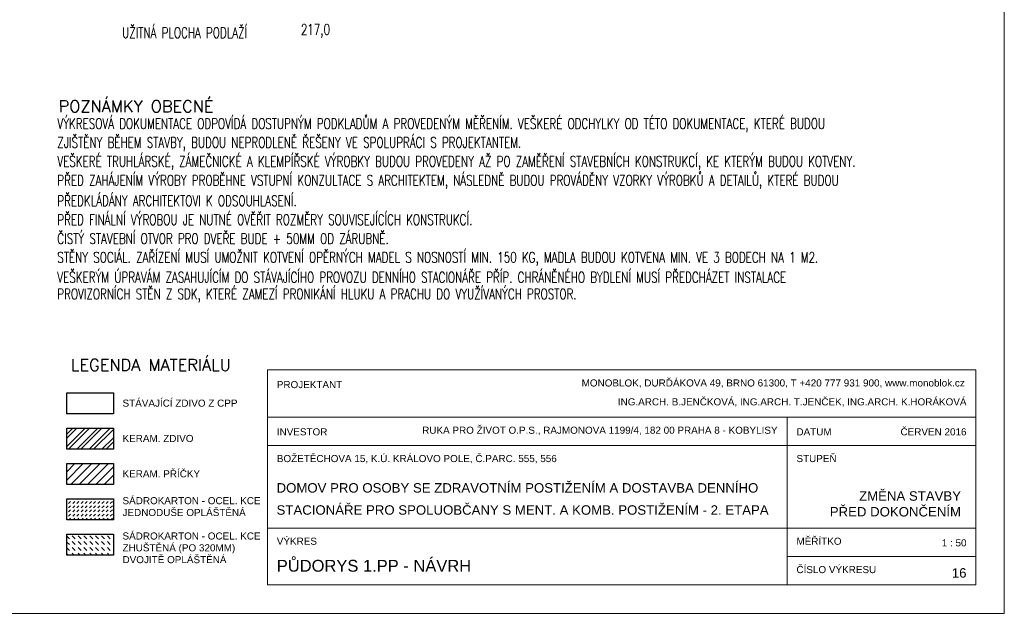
# Model space of a CAD drawing. Header units: millimetres. Extents: x -300958 to -108039, y 30118 to 292543.
# Tile 176 of 256: x -184154 to -173733, y 112682 to 118963. Entities that reach past the tile are written whole.
import ezdxf

# ---------------------------------------------------------------- set-up
doc = ezdxf.new("R2010")
doc.units = ezdxf.units.MM
doc.header["$MEASUREMENT"] = 0
for name, color, linetype, lineweight in [('legenda', 7, 'Continuous', 13), ('Materiály', 1, 'Continuous', 13), ('navrh', 1, 'Continuous', 9), ('popis', 7, 'Continuous', 9), ('RAMECEK', 7, 'Continuous', 0), ('walls', 7, 'Continuous', 13)]:
    doc.layers.add(name, color=color, linetype=linetype, lineweight=lineweight)
doc.styles.add('GENERATED_STYLE_8', font='arial.ttf')
doc.styles.add('Style-Arial', font='arial.ttf')

# ---------------------------------------------------------------- blocks, each defined once
blk = doc.blocks.new('*U49')
at = {"layer": 'RAMECEK', "linetype": 'Continuous', "lineweight": 0, "flags": 128}
blk.add_lwpolyline([(-15750, -11138), (15750, -11138), (15750, 11137), (-15750, 11137)], close=True, dxfattribs=at)

msp = doc.modelspace()

# ---------------------------------------------------------------- hatches: boundary and pattern name
at = {"layer": 'Materiály', "linetype": 'Continuous', "lineweight": 0}
h = msp.add_hatch(dxfattribs=at)
h.set_pattern_fill('ANSI32', color=256, scale=250, style=0)
h.set_pattern_definition([(45, (31500, 0), (-66.29126, 66.29126), []), (45, (31544.19, 0), (-66.29126, 66.29126), [])])
h.paths.add_polyline_path([(-183654.4, 114417.9), (-183162.2, 114417.9), (-183162.2, 114639.8), (-183654.4, 114639.8)])
at = {"layer": 'Materiály', "linetype": 'Continuous'}
h = msp.add_hatch(dxfattribs=at)
h.set_pattern_fill('ANSI31', color=256, scale=500, style=0)
h.set_pattern_definition([(45, (31500, 0), (-44.194174, 44.194174), [])])
h.paths.add_polyline_path([(-183162.3, 114266.1), (-183654.5, 114266.1), (-183654.5, 114044.2), (-183162.3, 114044.2)])
h = msp.add_hatch(dxfattribs=at)
h.set_pattern_fill('DASH', color=256, scale=250, angle=45, style=0)
h.set_pattern_definition([(45, (31500, -22275), (4e-15, 44.194174), [31.25, -31.25])])
h.paths.add_polyline_path([(-183162.4, 113670.5), (-183162.4, 113892.4), (-183654.6, 113892.4), (-183654.6, 113670.5)])
h = msp.add_hatch(dxfattribs=at)
h.set_pattern_fill('DASH', color=256, scale=350, angle=135, style=0)
h.set_pattern_definition([(135, (31500, -22275), (-61.871843, 4e-15), [43.75, -43.75])])
h.paths.add_polyline_path([(-183654.6, 113518.7), (-183654.6, 113296.8), (-183162.5, 113296.8), (-183162.5, 113518.7)])

# ---------------------------------------------------------------- linework, layer by layer
at = {"layer": 'legenda', "linetype": 'Continuous'}
for p, q in [((-181532.6, 114757.2), (-174032.6, 114757.2)), ((-176032.6, 114757.2), (-176032.6, 112982.5)), ((-181532.6, 114457.2), (-174032.6, 114457.2)), ((-181532.6, 113582.5), (-174032.6, 113582.5)), ((-176032.6, 113282.5), (-174032.6, 113282.5))]:
    msp.add_line(p, q, dxfattribs=at)
at = {"layer": 'legenda', "linetype": 'Continuous', "flags": 128}
msp.add_lwpolyline([(-174032.6, 112982.5), (-181532.6, 112982.5), (-181532.6, 115257.2), (-174032.6, 115257.2)], close=True, dxfattribs=at)
at = {"layer": 'navrh', "linetype": 'Continuous', "lineweight": 30, "flags": 128}
for points in [[(-183654.4, 114639.8), (-183162.2, 114639.8), (-183162.2, 114417.9), (-183654.4, 114417.9)], [(-183654.5, 114266.1), (-183162.3, 114266.1), (-183162.3, 114044.2), (-183654.5, 114044.2)], [(-183654.6, 113892.4), (-183162.4, 113892.4), (-183162.4, 113670.5), (-183654.6, 113670.5)], [(-183654.6, 113518.7), (-183162.5, 113518.7), (-183162.5, 113296.8), (-183654.6, 113296.8)]]:
    msp.add_lwpolyline(points, close=True, dxfattribs=at)
at = {"layer": 'walls', "linetype": 'Continuous', "lineweight": 30, "flags": 128}
msp.add_lwpolyline([(-183654.4, 115013.5), (-183162.2, 115013.5), (-183162.2, 114791.6), (-183654.4, 114791.6)], close=True, dxfattribs=at)

# ---------------------------------------------------------------- block references
at = {"layer": 'RAMECEK', "linetype": 'Continuous', "lineweight": 0}
msp.add_blockref('*U49', (-189482.6, 123820), dxfattribs=at)

# ---------------------------------------------------------------- texts
at = {"layer": 'legenda', "linetype": 'Continuous', "lineweight": 0}
for s, insert, char_height, attachment_point, rotation, line_spacing_factor, style in [('\\Fromans.shx;\\H1.000000x;\\W0.714286;UŽITNÁ PLOCHA PODLAŽÍ', (-183070.1, 118824.9), 112, 4, 359.99091, 0.809677, 'Style-Arial'), ('\\Fromans.shx;\\H1.000000x;\\W0.714290;217,0', (-181178.1, 118843), 112, 4, 359.99091, 0.809677, 'Style-Arial'), ('\\Fromans.shx;POZNÁMKY OBECNÉ', (-183741.8, 118046.4), 125, 4, 0.00406, 0.809677, 'GENERATED_STYLE_8'), ('{\\Fromans|c0;\\W0.71429;VÝKRESOVÁ DOKUMENTACE ODPOVÍDÁ DOSTUPNÝM PODKLAD\\Fromans|c238;Ů\\Fromans|c0;M A PROVEDENÝM M\\Fromans|c238;ĚŘ\\Fromans|c0;ENÍM. VEŠKERÉ ODCHYLKY OD TÉTO DOKUMENTACE, KTERÉ BUDOU}', (-183755.5, 117846.3), 112, 4, 0.00116, 0.809677, 'Style-Arial'), ('{\\Fromans|c0;\\W0.71429;ZJIŠT\\Fromans|c238;Ě\\Fromans|c0;NY B\\Fromans|c238;Ě\\Fromans|c0;HEM STAVBY, BUDOU NEPRODLEN\\Fromans|c238;Ě\\Fromans|c0; \\Fromans|c238;Ř\\Fromans|c0;EŠENY VE SPOLUPRÁCI S PROJEKTANTEM.}', (-183755.5, 117646.3), 112, 4, 0.00116, 0.809677, 'Style-Arial'), ('{\\Fromans|c0;\\W0.71429;VEŠKERÉ TRUHLÁRSKÉ, ZÁME\\Fromans|c238;Č\\Fromans|c0;NICKÉ A KLEMPÍ\\Fromans|c238;Ř\\Fromans|c0;SKÉ VÝROBKY BUDOU PROVEDENY AŽ PO ZAM\\Fromans|c238;ĚŘ\\Fromans|c0;ENÍ STAVEBNÍCH KONSTRUKCÍ, KE KTERÝM BUDOU KOTVENY.\\W1; }', (-183755.5, 117446.3), 112, 4, 0.00116, 0.809677, 'Style-Arial'), ('{\\Fromans|c0;\\W0.71429;P\\Fromans|c238;Ř\\Fromans|c0;ED ZAHÁJENÍM VÝROBY PROB\\Fromans|c238;Ě\\Fromans|c0;HNE VSTUPNÍ KONZULTACE S ARCHITEKTEM, NÁSLEDN\\Fromans|c238;Ě\\Fromans|c0; BUDOU PROVÁD\\Fromans|c238;Ě\\Fromans|c0;NY VZORKY VÝROBK\\Fromans|c238;Ů\\Fromans|c0; A DETAIL\\Fromans|c238;Ů\\Fromans|c0;, KTERÉ BUDOU\\W1; }', (-183755.5, 117246.3), 112, 4, 0.00116, 0.809677, 'Style-Arial'), ('{\\Fromans|c0;\\W0.71429;P\\Fromans|c238;Ř\\Fromans|c0;EDKLÁDÁNY ARCHITEKTOVI K ODSOUHLASENÍ.\\W1; }', (-183755.5, 117046.3), 112, 4, 0.00116, 0.809677, 'Style-Arial'), ('{\\Fromans|c0;\\W0.71429;P\\Fromans|c238;Ř\\Fromans|c0;ED FINÁLNÍ VÝROBOU JE NUTNÉ OV\\Fromans|c238;ĚŘ\\Fromans|c0;IT ROZM\\Fromans|c238;Ě\\Fromans|c0;RY SOUVISEJÍCÍCH KONSTRUKCÍ.\\W1; }', (-183755.5, 116846.3), 112, 4, 0.00116, 0.809677, 'Style-Arial'), ('{\\Fromans|c238;\\W0.71429;Č\\Fromans|c0;ISTÝ STAVEBNÍ OTVOR PRO DVE\\Fromans|c238;Ř\\Fromans|c0;E BUDE + 50MM OD ZÁRUBN\\Fromans|c238;Ě\\Fromans|c0;.\\W1; }', (-183755.5, 116646.3), 112, 4, 0.00116, 0.809677, 'Style-Arial'), ('{\\Fromans|c0;\\W0.71429;ST\\Fromans|c238;Ě\\Fromans|c0;NY SOCIÁL. ZA\\Fromans|c238;Ř\\Fromans|c0;ÍZENÍ MUSÍ UMOŽNIT KOTVENÍ OP\\Fromans|c238;Ě\\Fromans|c0;RNÝCH MADEL S NOSNOSTÍ MIN. 150 KG\\Fromans|c238;, \\Fromans|c0;MADLA BUDOU KOTVENA MIN. VE 3 BODECH NA 1 M2.}', (-183755.5, 116431.5), 112, 4, 0.00116, 0.812929, 'Style-Arial'), ('{\\Fromans|c238;\\W0.7143;VEŠKERÝM ÚPRAVÁM ZASAHUJÍCÍM DO STÁVAJÍCÍHO PROVOZU DENNÍHO STACIONÁŘE PŘÍP. CHRÁNĚNÉHO BYDLENÍ MUSÍ PŘEDCHÁZET INSTALACE }', (-183755.9, 116237.8), 112, 4, 0.00116, 0.809677, 'Style-Arial'), ('{\\Fromans|c238;\\W0.7143;PROVIZORNÍCH STĚN Z SDK, KTERÉ ZAMEZÍ PRONIKÁNÍ HLUKU A PRACHU DO VYUŽÍVANÝCH PROSTOR.}', (-183755.9, 116043.7), 112, 4, 0.00116, 0.809677, 'Style-Arial'), ('\\Fromans.shx;LEGENDA MATERIÁLU', (-182765.8, 115310.5), 125, 5, 0.00406, 0.809677, 'GENERATED_STYLE_8')]:
    msp.add_mtext(s, dxfattribs=dict(at, insert=insert, char_height=char_height, attachment_point=attachment_point, rotation=rotation, line_spacing_factor=line_spacing_factor, style=style))
at = {"layer": 'legenda', "linetype": 'Continuous', "lineweight": 0, "style": 'GENERATED_STYLE_8'}
for s, insert, char_height, width, attachment_point in [('MONOBLOK, DURĎÁKOVA 49, BRNO 61300, T +420 777 931 900, www.monoblok.cz', (-174150.9, 115157.2), 75, 4311.61, 3), ('\\A1;PROJEKTANT  ', (-181432.6, 115140), 75, 1711.466, 1), ('STÁVAJÍCÍ ZDIVO Z CPP', (-183065.4, 114943.6), 75, 1711.466, 1), ('ING.ARCH. B.JENČKOVÁ, ING.ARCH. T.JENČEK, ING.ARCH. K.HORÁKOVÁ', (-174132.6, 114957.2), 75, 5486.569, 3), ('\\A1;INVESTOR', (-181432.6, 114640), 75, 1711.466, 1), ('RUKA PRO ŽIVOT O.P.S., RAJMONOVA 1199/4, 182 00 PRAHA 8 - KOBYLISY', (-176132.6, 114657.2), 75, 3880.28, 3), ('\\A1;DATUM', (-175932.6, 114640), 75, 689.424, 1), ('ČERVEN 2016', (-174132.6, 114640), 75, 828.958, 3), ('KERAM. ZDIVO', (-183065.5, 114569.9), 75, 1711.466, 1), ('BOŽETĚCHOVA 15, K.Ú. KRÁLOVO POLE, Č.PARC. 555, 556', (-181432.6, 114357.2), 75, 3474.693, 1), ('STUPEŇ', (-175932.6, 114357.2), 75, 945.177, 1), ('KERAM. PŘÍČKY', (-183065.6, 114196.2), 75, 1711.466, 1), ('SÁDROKARTON - OCEL. KCE JEDNODUŠE OPLÁŠTĚNÁ', (-183065.7, 113911.7), 75, 1711.466, 1), ('SÁDROKARTON - OCEL. KCE ZHUŠTĚNÁ (PO 320MM)\\PDVOJITĚ OPLÁŠTĚNÁ', (-183065.7, 113538), 75, 1711.466, 1), ('VÝKRES', (-181432.6, 113482.6), 75, 1711.466, 1), ('MĚŘÍTKO', (-175932.6, 113482.6), 75, 810.571, 1), ('1 : 50', (-174132.6, 113465.3), 75, 828.957, 3), ('PŮDORYS 1.PP - NÁVRH', (-181432.7, 113121.1), 125, 4195.239, 7), ('ČÍSLO VÝKRESU', (-175932.6, 113182.6), 75, 931.717, 1), ('16', (-174132.6, 113159.6), 100, 828.958, 3)]:
    msp.add_mtext(s, dxfattribs=dict(at, insert=insert, char_height=char_height, width=width, attachment_point=attachment_point))
at = {"layer": 'popis', "linetype": 'Continuous', "lineweight": 0, "char_height": 100, "style": 'GENERATED_STYLE_8'}
for s, insert, width, attachment_point in [('DOMOV PRO OSOBY SE ZDRAVOTNÍM POSTIŽENÍM A DOSTAVBA DENNÍHO', (-181435.2, 113958.2), 5612.613, 7), ('ZMĚNA STAVBY \\PPŘED DOKONČENÍM', (-174190.8, 113705.5), 1841.776, 9), ('STACIONÁŘE PRO SPOLUOBČANY S MENT. A KOMB. POSTIŽENÍM - 2. ETAPA', (-181435.2, 113724.1), 5612.613, 7)]:
    msp.add_mtext(s, dxfattribs=dict(at, insert=insert, width=width, attachment_point=attachment_point))

doc.saveas('drawing.dxf')
